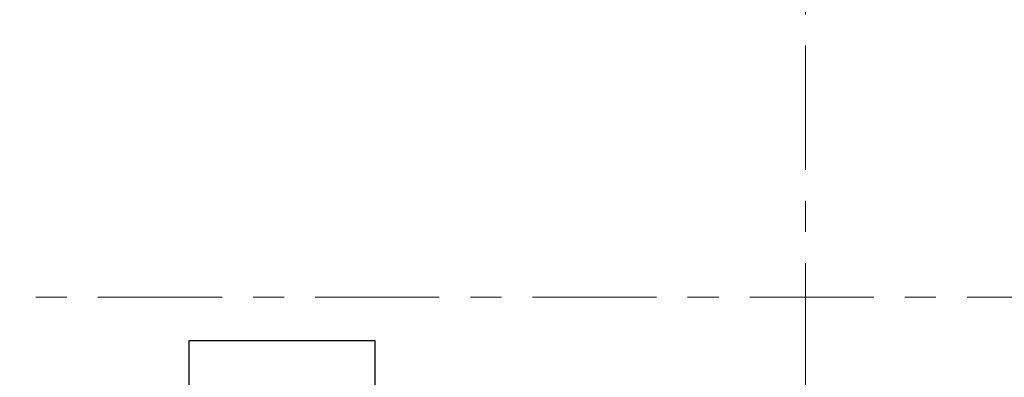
# Model space of a CAD drawing. Header units: metres. Extents: x -38 to 90, y -15 to 21.
# Tile 60 of 127: x 52.42 to 55.59, y 7.14 to 8.29. Entities that reach past the tile are written whole.
import ezdxf

# ---------------------------------------------------------------- set-up
doc = ezdxf.new("R2010")
doc.units = ezdxf.units.M
doc.linetypes.add('______11', pattern=[0.5, 0.4, -0.05, 0, -0.05])
doc.linetypes.add('______5', pattern=[1.1, 0.8, -0.1, 0.1, -0.1])
doc.layers.add('XR$2$Осевая линия (1)', color=7, linetype='______5', lineweight=13)
doc.layers.add('XR$3$Перекрытие (1)', color=7, linetype='Continuous', lineweight=35)

msp = doc.modelspace()

# ---------------------------------------------------------------- linework, layer by layer
at = {"layer": 'XR$2$Осевая линия (1)', "color": 253, "linetype": '______11', "lineweight": 13, "true_color": 0xa0a0a0, "transparency": 33554687}
for p, q in [((54.95, -3.39), (54.95, 8.98)), ((-2.63, 7.4), (62.6, 7.4))]:
    msp.add_line(p, q, dxfattribs=at)
at = {"layer": 'XR$3$Перекрытие (1)', "color": 7, "linetype": 'Continuous', "lineweight": 25, "transparency": 33554687}
for p, q in [((52.963, 7.2601), (52.963, 6.7101)), ((53.563, 7.2601), (52.963, 7.2601)), ((53.563, 6.7101), (53.563, 7.2601))]:
    msp.add_line(p, q, dxfattribs=at)

doc.saveas('drawing.dxf')
